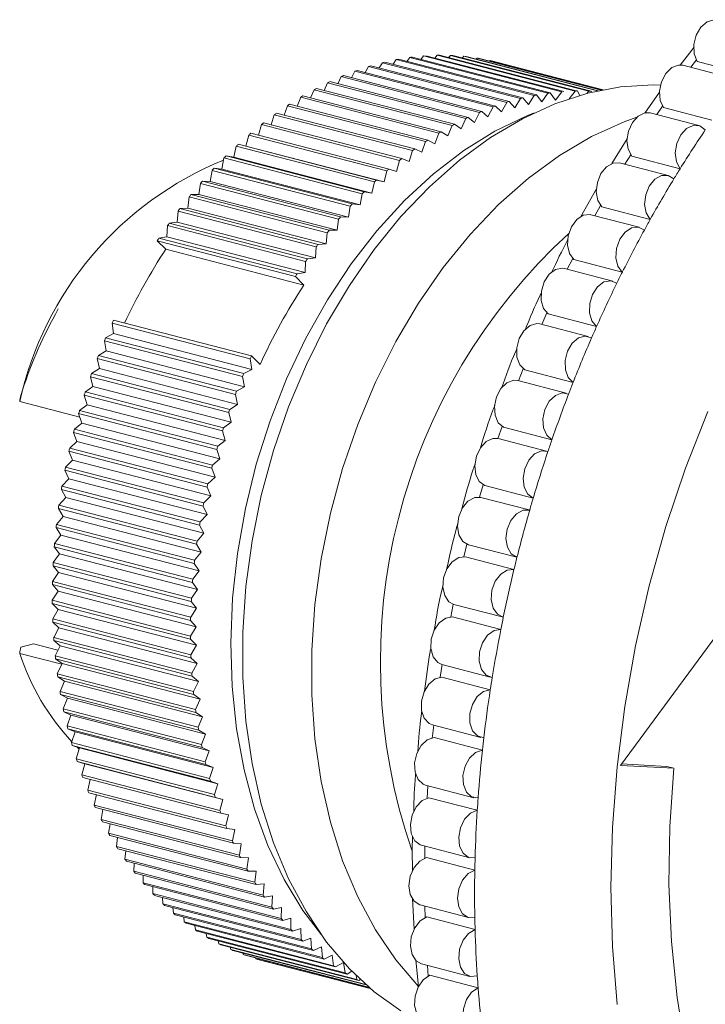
# Model space of a CAD drawing. Header units: millimetres. Extents: x 2381 to 2591, y 1129 to 1426.
# Tile 4 of 8: x 2514 to 2535, y 1257 to 1287. Entities that reach past the tile are written whole.
import ezdxf

# ---------------------------------------------------------------- set-up
doc = ezdxf.new("R2010")
doc.units = ezdxf.units.MM
doc.layers.add('main', color=5, linetype='Continuous', lineweight=50)

msp = doc.modelspace()

# ---------------------------------------------------------------- linework, layer by layer
at = {"layer": 'main', "lineweight": 20}
for p, q in [((2534.509, 1286.021), (2534.08, 1285.469)), ((2525.362, 1285.642), (2525.269, 1285.499)), ((2529.604, 1284.544), (2525.362, 1285.642)), ((2529.676, 1284.558), (2525.433, 1285.656)), ((2525.783, 1285.712), (2525.696, 1285.588)), ((2530.025, 1284.614), (2525.783, 1285.712)), ((2530.096, 1284.623), (2525.854, 1285.721)), ((2526.202, 1285.757), (2526.124, 1285.651)), ((2530.445, 1284.659), (2526.202, 1285.757)), ((2530.516, 1284.664), (2526.273, 1285.762)), ((2526.619, 1285.777), (2526.55, 1285.69)), ((2530.862, 1284.679), (2526.619, 1285.777)), ((2530.932, 1284.68), (2526.69, 1285.778)), ((2527.033, 1285.773), (2526.975, 1285.705)), ((2531.276, 1284.675), (2527.033, 1285.773)), ((2531.346, 1284.672), (2527.103, 1285.77)), ((2527.444, 1285.745), (2527.397, 1285.694)), ((2531.546, 1284.683), (2527.444, 1285.745)), ((2531.568, 1284.688), (2527.513, 1285.737)), ((2527.849, 1285.691), (2527.817, 1285.659)), ((2531.656, 1284.706), (2527.849, 1285.691)), ((2531.669, 1284.709), (2527.918, 1285.68)), ((2528.25, 1285.614), (2528.234, 1285.598)), ((2531.713, 1284.718), (2528.25, 1285.614)), ((2531.717, 1284.719), (2528.317, 1285.598)), ((2534.406, 1285.407), (2534.58, 1285.635)), ((2534.607, 1285.589), (2536.092, 1285.204)), ((2524.096, 1285.288), (2523.992, 1285.089)), ((2528.339, 1284.19), (2524.096, 1285.288)), ((2528.41, 1284.216), (2524.168, 1285.314)), ((2524.518, 1285.43), (2524.416, 1285.25)), ((2528.76, 1284.332), (2524.518, 1285.43)), ((2528.832, 1284.354), (2524.589, 1285.452)), ((2524.94, 1285.548), (2524.842, 1285.387)), ((2529.182, 1284.45), (2524.94, 1285.548)), ((2529.254, 1284.468), (2525.011, 1285.566)), ((2535.652, 1285.085), (2534.167, 1285.469)), ((2523.676, 1285.123), (2523.571, 1284.905)), ((2527.919, 1284.025), (2523.676, 1285.123)), ((2527.99, 1284.054), (2523.747, 1285.152)), ((2522.843, 1284.721), (2522.738, 1284.467)), ((2527.086, 1283.623), (2522.843, 1284.721)), ((2527.156, 1283.661), (2522.914, 1284.759)), ((2523.258, 1284.934), (2523.152, 1284.697)), ((2527.501, 1283.835), (2523.258, 1284.934)), ((2527.572, 1283.869), (2523.329, 1284.967)), ((2530.672, 1284.441), (2530.862, 1284.679)), ((2530.932, 1284.68), (2531.007, 1284.546)), ((2522.432, 1284.486), (2522.328, 1284.213)), ((2526.675, 1283.388), (2522.432, 1284.486)), ((2526.744, 1283.43), (2522.501, 1284.528)), ((2529.009, 1284.163), (2529.182, 1284.45)), ((2529.254, 1284.468), (2529.424, 1284.265)), ((2529.424, 1284.265), (2529.604, 1284.544)), ((2529.676, 1284.558), (2529.838, 1284.344)), ((2529.838, 1284.344), (2530.025, 1284.614)), ((2530.096, 1284.623), (2530.251, 1284.398)), ((2530.251, 1284.398), (2530.445, 1284.659)), ((2531.214, 1284.603), (2531.276, 1284.675)), ((2531.346, 1284.672), (2531.362, 1284.64)), ((2533.45, 1284.641), (2533.003, 1284)), ((2522.025, 1284.229), (2521.924, 1283.938)), ((2522.025, 1284.229), (2526.268, 1283.131)), ((2526.336, 1283.176), (2522.094, 1284.274)), ((2528.181, 1283.888), (2528.339, 1284.19)), ((2528.41, 1284.216), (2528.595, 1284.038)), ((2528.595, 1284.038), (2528.76, 1284.332)), ((2528.832, 1284.354), (2529.009, 1284.163)), ((2533.366, 1283.955), (2533.544, 1284.215)), ((2533.574, 1284.17), (2535.059, 1283.786)), ((2521.623, 1283.95), (2521.526, 1283.642)), ((2521.623, 1283.95), (2525.865, 1282.852)), ((2525.933, 1282.901), (2521.691, 1283.999)), ((2527.36, 1283.521), (2527.501, 1283.835)), ((2527.572, 1283.869), (2527.769, 1283.716)), ((2527.769, 1283.716), (2527.919, 1284.025)), ((2527.99, 1284.054), (2528.181, 1283.888)), ((2534.652, 1283.623), (2533.167, 1284.007)), ((2521.226, 1283.649), (2521.134, 1283.324)), ((2525.469, 1282.551), (2521.226, 1283.649)), ((2525.536, 1282.604), (2521.293, 1283.702)), ((2526.954, 1283.303), (2527.086, 1283.623)), ((2527.156, 1283.661), (2527.36, 1283.521)), ((2520.836, 1283.328), (2520.75, 1282.988)), ((2525.079, 1282.23), (2520.836, 1283.328)), ((2525.145, 1282.286), (2520.902, 1283.384)), ((2526.336, 1283.176), (2526.551, 1283.063)), ((2526.551, 1283.063), (2526.675, 1283.388)), ((2526.744, 1283.43), (2526.954, 1283.303)), ((2532.458, 1283.207), (2531.986, 1282.45)), ((2520.453, 1282.987), (2520.377, 1282.645)), ((2524.696, 1281.888), (2520.453, 1282.987)), ((2524.76, 1281.948), (2520.518, 1283.046)), ((2520.75, 1282.988), (2520.518, 1283.046)), ((2524.993, 1281.89), (2520.75, 1282.988)), ((2525.933, 1282.901), (2526.153, 1282.801)), ((2526.153, 1282.801), (2526.268, 1283.131)), ((2520.078, 1282.625), (2520.012, 1282.282)), ((2524.321, 1281.527), (2520.078, 1282.625)), ((2524.384, 1281.59), (2520.141, 1282.688)), ((2520.377, 1282.645), (2520.141, 1282.688)), ((2524.62, 1281.547), (2520.377, 1282.645)), ((2525.536, 1282.604), (2525.76, 1282.518)), ((2525.76, 1282.518), (2525.865, 1282.852)), ((2532.385, 1282.434), (2532.564, 1282.723)), ((2532.597, 1282.679), (2534.082, 1282.295)), ((2524.016, 1281.213), (2519.773, 1282.311)), ((2520.012, 1282.282), (2519.773, 1282.311)), ((2524.255, 1281.184), (2520.012, 1282.282)), ((2525.145, 1282.286), (2525.373, 1282.214)), ((2525.373, 1282.214), (2525.469, 1282.551)), ((2533.71, 1282.091), (2532.225, 1282.476)), ((2519.712, 1282.245), (2519.655, 1281.901)), ((2523.954, 1281.147), (2519.712, 1282.245)), ((2524.993, 1281.89), (2525.079, 1282.23)), ((2519.354, 1281.846), (2519.308, 1281.502)), ((2523.597, 1280.748), (2519.354, 1281.846)), ((2523.657, 1280.817), (2519.414, 1281.915)), ((2519.655, 1281.901), (2519.414, 1281.915)), ((2523.898, 1280.803), (2519.655, 1281.901)), ((2524.62, 1281.547), (2524.696, 1281.888)), ((2524.76, 1281.948), (2524.993, 1281.89)), ((2531.521, 1281.701), (2531.023, 1280.809)), ((2519.006, 1281.43), (2518.97, 1281.086)), ((2523.249, 1280.332), (2519.006, 1281.43)), ((2523.307, 1280.404), (2519.064, 1281.502)), ((2519.308, 1281.502), (2519.064, 1281.502)), ((2523.551, 1280.404), (2519.308, 1281.502)), ((2524.255, 1281.184), (2524.321, 1281.527)), ((2524.384, 1281.59), (2524.62, 1281.547)), ((2518.97, 1281.086), (2518.725, 1281.071)), ((2522.968, 1279.973), (2518.725, 1281.071)), ((2523.213, 1279.987), (2518.97, 1281.086)), ((2523.898, 1280.803), (2523.954, 1281.147)), ((2524.016, 1281.213), (2524.255, 1281.184)), ((2531.468, 1280.85), (2531.642, 1281.164)), ((2531.679, 1281.123), (2533.164, 1280.738)), ((2518.669, 1280.996), (2518.643, 1280.653)), ((2522.911, 1279.898), (2518.669, 1280.996)), ((2523.551, 1280.404), (2523.597, 1280.748)), ((2523.657, 1280.817), (2523.898, 1280.803)), ((2532.828, 1280.498), (2531.343, 1280.882)), ((2518.342, 1280.547), (2518.327, 1280.205)), ((2522.584, 1279.449), (2518.342, 1280.547)), ((2518.643, 1280.653), (2518.396, 1280.624)), ((2522.639, 1279.526), (2518.396, 1280.624)), ((2522.886, 1279.555), (2518.643, 1280.653)), ((2518.327, 1280.205), (2518.079, 1280.162)), ((2522.322, 1279.064), (2518.079, 1280.162)), ((2522.569, 1279.107), (2518.327, 1280.205)), ((2523.213, 1279.987), (2523.249, 1280.332)), ((2523.307, 1280.404), (2523.551, 1280.404)), ((2522.269, 1278.984), (2518.027, 1280.082)), ((2518.288, 1279.822), (2518.027, 1280.082)), ((2522.886, 1279.555), (2522.911, 1279.898)), ((2522.968, 1279.973), (2523.213, 1279.987)), ((2518.288, 1279.822), (2522.531, 1278.724)), ((2522.639, 1279.526), (2522.886, 1279.555)), ((2530.617, 1279.209), (2530.783, 1279.544)), ((2522.569, 1279.107), (2522.584, 1279.449)), ((2530.823, 1279.506), (2532.307, 1279.122)), ((2522.531, 1278.724), (2522.269, 1278.984)), ((2522.322, 1279.064), (2522.569, 1279.107)), ((2532.012, 1278.848), (2530.527, 1279.232)), ((2514.991, 1277.99), (2514.902, 1277.83)), ((2529.834, 1277.518), (2529.99, 1277.87)), ((2530.032, 1277.836), (2531.517, 1277.451)), ((2520.884, 1276.458), (2516.641, 1277.556)), ((2516.641, 1277.556), (2516.688, 1277.235)), ((2520.925, 1276.548), (2516.682, 1277.646)), ((2531.262, 1277.148), (2529.778, 1277.533)), ((2516.688, 1277.235), (2516.444, 1277.109)), ((2520.93, 1276.137), (2516.688, 1277.235)), ((2520.648, 1275.918), (2516.406, 1277.017)), ((2516.406, 1277.017), (2516.462, 1276.702)), ((2520.687, 1276.011), (2516.444, 1277.109)), ((2516.462, 1276.702), (2516.221, 1276.562)), ((2520.464, 1275.464), (2516.221, 1276.562)), ((2520.705, 1275.604), (2516.462, 1276.702)), ((2520.925, 1276.548), (2521.188, 1276.287)), ((2520.428, 1275.37), (2516.185, 1276.468)), ((2516.185, 1276.468), (2516.252, 1276.159)), ((2520.93, 1276.137), (2520.884, 1276.458)), ((2516.252, 1276.159), (2516.013, 1276.006)), ((2520.256, 1274.908), (2516.013, 1276.006)), ((2520.494, 1275.061), (2516.252, 1276.159)), ((2520.705, 1275.604), (2520.648, 1275.918)), ((2520.687, 1276.011), (2520.93, 1276.137)), ((2529.124, 1275.784), (2529.266, 1276.149)), ((2529.311, 1276.118), (2530.796, 1275.734)), ((2520.222, 1274.813), (2515.979, 1275.911)), ((2515.979, 1275.911), (2516.056, 1275.609)), ((2530.584, 1275.406), (2529.099, 1275.79)), ((2520.032, 1274.249), (2515.79, 1275.347)), ((2515.79, 1275.347), (2515.876, 1275.052)), ((2516.056, 1275.609), (2515.821, 1275.443)), ((2520.063, 1274.345), (2515.821, 1275.443)), ((2520.299, 1274.511), (2516.056, 1275.609)), ((2520.494, 1275.061), (2520.428, 1275.37)), ((2520.464, 1275.464), (2520.705, 1275.604)), ((2513.806, 1275.145), (2515.653, 1274.667)), ((2515.876, 1275.052), (2515.644, 1274.874)), ((2520.119, 1273.954), (2515.876, 1275.052)), ((2520.256, 1274.908), (2520.494, 1275.061)), ((2519.858, 1273.679), (2515.616, 1274.777)), ((2515.616, 1274.777), (2515.712, 1274.49)), ((2519.887, 1273.776), (2515.644, 1274.874)), ((2520.299, 1274.511), (2520.222, 1274.813)), ((2515.712, 1274.49), (2515.484, 1274.299)), ((2519.955, 1273.392), (2515.712, 1274.49)), ((2520.063, 1274.345), (2520.299, 1274.511)), ((2519.701, 1273.103), (2515.458, 1274.201)), ((2515.458, 1274.201), (2515.564, 1273.922)), ((2519.726, 1273.201), (2515.484, 1274.299)), ((2520.119, 1273.954), (2520.032, 1274.249)), ((2528.487, 1274.014), (2528.614, 1274.387)), ((2528.662, 1274.36), (2530.147, 1273.976)), ((2515.564, 1273.922), (2515.34, 1273.72)), ((2519.807, 1272.824), (2515.564, 1273.922)), ((2519.887, 1273.776), (2520.119, 1273.954)), ((2529.979, 1273.627), (2528.494, 1274.012)), ((2519.56, 1272.523), (2515.317, 1273.621)), ((2515.317, 1273.621), (2515.432, 1273.351)), ((2519.583, 1272.622), (2515.34, 1273.72)), ((2519.955, 1273.392), (2519.858, 1273.679)), ((2515.432, 1273.351), (2515.213, 1273.137)), ((2519.675, 1272.253), (2515.432, 1273.351)), ((2519.726, 1273.201), (2519.955, 1273.392)), ((2519.436, 1271.94), (2515.193, 1273.038)), ((2515.193, 1273.038), (2515.317, 1272.777)), ((2519.455, 1272.039), (2515.213, 1273.137)), ((2519.807, 1272.824), (2519.701, 1273.103)), ((2515.317, 1272.777), (2515.103, 1272.552)), ((2519.56, 1271.679), (2515.317, 1272.777)), ((2519.583, 1272.622), (2519.807, 1272.824)), ((2527.926, 1272.212), (2528.037, 1272.592)), ((2519.328, 1271.355), (2515.086, 1272.453)), ((2515.086, 1272.453), (2515.219, 1272.202)), ((2519.345, 1271.454), (2515.103, 1272.552)), ((2519.675, 1272.253), (2519.56, 1272.523)), ((2528.086, 1272.569), (2529.571, 1272.185)), ((2515.219, 1272.202), (2515.01, 1271.966)), ((2519.461, 1271.104), (2515.219, 1272.202)), ((2519.455, 1272.039), (2519.675, 1272.253)), ((2529.45, 1271.82), (2527.965, 1272.204)), ((2519.238, 1270.768), (2514.996, 1271.866)), ((2514.996, 1271.866), (2515.137, 1271.625)), ((2519.252, 1270.868), (2515.01, 1271.966)), ((2519.56, 1271.679), (2519.436, 1271.94)), ((2515.137, 1271.625), (2514.934, 1271.379)), ((2519.177, 1270.281), (2514.934, 1271.379)), ((2519.38, 1270.527), (2515.137, 1271.625)), ((2519.345, 1271.454), (2519.56, 1271.679)), ((2519.165, 1270.181), (2514.923, 1271.28)), ((2514.923, 1271.28), (2515.073, 1271.049)), ((2519.252, 1270.868), (2519.461, 1271.104)), ((2519.461, 1271.104), (2519.328, 1271.355)), ((2515.073, 1271.049), (2514.876, 1270.793)), ((2519.118, 1269.695), (2514.876, 1270.793)), ((2519.316, 1269.951), (2515.073, 1271.049)), ((2515.026, 1270.474), (2514.835, 1270.209)), ((2519.11, 1269.596), (2514.868, 1270.694)), ((2514.868, 1270.694), (2515.026, 1270.474)), ((2519.268, 1269.376), (2515.026, 1270.474)), ((2519.177, 1270.281), (2519.38, 1270.527)), ((2519.38, 1270.527), (2519.238, 1270.768)), ((2527.442, 1270.385), (2527.537, 1270.77)), ((2527.588, 1270.752), (2529.073, 1270.368)), ((2519.078, 1269.11), (2514.835, 1270.209)), ((2519.316, 1269.951), (2519.165, 1270.181)), ((2527.496, 1270.379), (2528.981, 1269.994)), ((2514.996, 1269.901), (2514.812, 1269.627)), ((2519.072, 1269.012), (2514.83, 1270.11)), ((2514.83, 1270.11), (2514.996, 1269.901)), ((2519.239, 1268.803), (2514.996, 1269.901)), ((2519.118, 1269.695), (2519.316, 1269.951)), ((2519.055, 1268.529), (2514.812, 1269.627)), ((2519.268, 1269.376), (2519.11, 1269.596)), ((2514.983, 1269.332), (2514.807, 1269.049)), ((2519.052, 1268.431), (2514.81, 1269.529)), ((2514.81, 1269.529), (2514.983, 1269.332)), ((2519.226, 1268.234), (2514.983, 1269.332)), ((2519.078, 1269.11), (2519.268, 1269.376)), ((2519.049, 1267.951), (2514.807, 1269.049)), ((2519.239, 1268.803), (2519.072, 1269.012)), ((2519.05, 1267.853), (2514.807, 1268.952)), ((2514.807, 1268.952), (2514.988, 1268.767)), ((2514.988, 1268.767), (2514.819, 1268.476)), ((2519.231, 1267.669), (2514.988, 1268.767)), ((2519.055, 1268.529), (2519.239, 1268.803)), ((2527.138, 1268.922), (2528.623, 1268.538)), ((2535.754, 1268.735), (2532.249, 1263.983)), ((2519.061, 1267.378), (2514.819, 1268.476)), ((2519.065, 1267.281), (2514.823, 1268.379)), ((2514.823, 1268.379), (2515.01, 1268.207)), ((2519.226, 1268.234), (2519.052, 1268.431)), ((2527.092, 1268.539), (2528.577, 1268.155)), ((2515.01, 1268.207), (2514.849, 1267.909)), ((2519.253, 1267.109), (2515.01, 1268.207)), ((2519.049, 1267.951), (2519.226, 1268.234)), ((2519.091, 1266.811), (2514.849, 1267.909)), ((2519.098, 1266.715), (2514.856, 1267.813)), ((2514.856, 1267.813), (2515.05, 1267.653)), ((2519.231, 1267.669), (2519.05, 1267.853)), ((2513.84, 1267.61), (2514.232, 1267.711)), ((2514.981, 1267.517), (2514.232, 1267.711)), ((2515.05, 1267.653), (2514.896, 1267.348)), ((2519.293, 1266.555), (2515.05, 1267.653)), ((2519.061, 1267.378), (2519.231, 1267.669)), ((2515.096, 1267.084), (2513.806, 1267.418)), ((2519.139, 1266.25), (2514.896, 1267.348)), ((2519.149, 1266.156), (2514.906, 1267.254)), ((2514.906, 1267.254), (2515.107, 1267.107)), ((2519.253, 1267.109), (2519.065, 1267.281)), ((2515.107, 1267.107), (2514.961, 1266.795)), ((2519.349, 1266.009), (2515.107, 1267.107)), ((2519.091, 1266.811), (2519.253, 1267.109)), ((2526.766, 1267.078), (2528.251, 1266.694)), ((2519.204, 1265.697), (2514.961, 1266.795)), ((2519.217, 1265.604), (2514.974, 1266.702)), ((2514.974, 1266.702), (2515.181, 1266.569)), ((2515.181, 1266.569), (2515.044, 1266.251)), ((2519.423, 1265.471), (2515.181, 1266.569)), ((2519.293, 1266.555), (2519.098, 1266.715)), ((2519.139, 1266.25), (2519.293, 1266.555)), ((2526.769, 1266.689), (2528.254, 1266.305)), ((2519.286, 1265.153), (2515.044, 1266.251)), ((2519.302, 1265.062), (2515.06, 1266.16)), ((2515.06, 1266.16), (2515.272, 1266.04)), ((2515.272, 1266.04), (2515.144, 1265.717)), ((2519.514, 1264.942), (2515.272, 1266.04)), ((2519.349, 1266.009), (2519.149, 1266.156)), ((2519.204, 1265.697), (2519.349, 1266.009)), ((2519.386, 1264.619), (2515.144, 1265.717)), ((2519.405, 1264.529), (2515.162, 1265.627)), ((2515.162, 1265.627), (2515.379, 1265.521)), ((2515.379, 1265.521), (2515.26, 1265.193)), ((2519.622, 1264.423), (2515.379, 1265.521)), ((2519.423, 1265.471), (2519.217, 1265.604)), ((2519.286, 1265.153), (2519.423, 1265.471)), ((2519.503, 1264.095), (2515.26, 1265.193)), ((2519.524, 1264.007), (2515.282, 1265.105)), ((2515.282, 1265.105), (2515.504, 1265.013)), ((2519.514, 1264.942), (2519.302, 1265.062)), ((2526.475, 1265.226), (2527.96, 1264.842)), ((2515.504, 1265.013), (2515.394, 1264.681)), ((2519.747, 1263.915), (2515.504, 1265.013)), ((2519.386, 1264.619), (2519.514, 1264.942)), ((2526.528, 1264.837), (2528.013, 1264.452)), ((2519.637, 1263.583), (2515.394, 1264.681)), ((2519.661, 1263.497), (2515.418, 1264.595)), ((2515.418, 1264.595), (2515.645, 1264.517)), ((2515.645, 1264.517), (2515.544, 1264.181)), ((2515.568, 1264.543), (2515.634, 1264.481)), ((2519.888, 1263.418), (2515.645, 1264.517)), ((2519.622, 1264.423), (2519.405, 1264.529)), ((2519.787, 1263.083), (2515.544, 1264.181)), ((2519.503, 1264.095), (2519.622, 1264.423)), ((2519.814, 1263), (2515.572, 1264.098)), ((2515.572, 1264.098), (2515.802, 1264.033)), ((2515.802, 1264.033), (2515.711, 1263.695)), ((2520.045, 1262.935), (2515.802, 1264.033)), ((2519.747, 1263.915), (2519.524, 1264.007)), ((2519.637, 1263.583), (2519.747, 1263.915)), ((2532.249, 1263.983), (2533.884, 1263.897)), ((2532.28, 1264.025), (2533.672, 1263.952)), ((2533.672, 1263.952), (2533.884, 1263.897)), ((2519.954, 1262.597), (2515.711, 1263.695)), ((2519.984, 1262.515), (2515.741, 1263.613)), ((2515.973, 1263.553), (2515.894, 1263.222)), ((2520.137, 1262.124), (2515.894, 1263.222)), ((2519.888, 1263.418), (2519.661, 1263.497)), ((2519.787, 1263.083), (2519.888, 1263.418)), ((2526.267, 1263.374), (2527.752, 1262.99)), ((2526.315, 1262.976), (2526.341, 1263.355)), ((2520.169, 1262.046), (2515.926, 1263.144)), ((2516.159, 1263.084), (2516.093, 1262.765)), ((2520.045, 1262.935), (2519.814, 1263)), ((2519.954, 1262.597), (2520.045, 1262.935)), ((2526.369, 1262.988), (2527.854, 1262.604)), ((2520.335, 1261.667), (2516.093, 1262.765)), ((2520.37, 1261.591), (2516.128, 1262.689)), ((2516.361, 1262.629), (2516.307, 1262.323)), ((2520.549, 1261.225), (2516.307, 1262.323)), ((2520.218, 1262.465), (2519.984, 1262.515)), ((2520.137, 1262.124), (2520.218, 1262.465)), ((2520.587, 1261.152), (2516.344, 1262.25)), ((2516.579, 1262.189), (2516.536, 1261.898)), ((2520.406, 1262.01), (2520.169, 1262.046)), ((2520.778, 1260.8), (2516.536, 1261.898)), ((2520.818, 1260.73), (2516.576, 1261.828)), ((2516.812, 1261.767), (2516.779, 1261.491)), ((2520.335, 1261.667), (2520.406, 1262.01)), ((2521.022, 1260.393), (2516.779, 1261.491)), ((2521.065, 1260.325), (2516.822, 1261.424)), ((2520.61, 1261.569), (2520.37, 1261.591)), ((2520.549, 1261.225), (2520.61, 1261.569)), ((2526.141, 1261.529), (2527.626, 1261.145)), ((2526.241, 1261.135), (2526.249, 1261.501)), ((2517.06, 1261.362), (2517.037, 1261.101)), ((2520.829, 1261.145), (2520.587, 1261.152)), ((2520.778, 1260.8), (2520.829, 1261.145)), ((2526.294, 1261.151), (2527.779, 1260.767)), ((2521.28, 1260.003), (2517.037, 1261.101)), ((2521.325, 1259.939), (2517.082, 1261.037)), ((2517.323, 1260.975), (2517.309, 1260.73)), ((2521.551, 1259.632), (2517.309, 1260.73)), ((2521.599, 1259.571), (2517.356, 1260.669)), ((2517.6, 1260.606), (2517.594, 1260.379)), ((2521.063, 1260.737), (2520.818, 1260.73)), ((2521.022, 1260.393), (2521.063, 1260.737)), ((2521.836, 1259.281), (2517.594, 1260.379)), ((2521.886, 1259.223), (2517.643, 1260.321)), ((2517.891, 1260.257), (2517.892, 1260.047)), ((2521.311, 1260.347), (2521.065, 1260.325)), ((2521.28, 1260.003), (2521.311, 1260.347)), ((2522.134, 1258.949), (2517.892, 1260.047)), ((2522.186, 1258.895), (2517.943, 1259.993)), ((2518.195, 1259.928), (2518.202, 1259.736)), ((2521.572, 1259.975), (2521.325, 1259.939)), ((2521.551, 1259.632), (2521.572, 1259.975)), ((2525.868, 1259.897), (2525.914, 1258.948)), ((2522.444, 1258.638), (2518.202, 1259.736)), ((2522.498, 1258.588), (2518.255, 1259.686)), ((2518.512, 1259.619), (2518.523, 1259.446)), ((2521.846, 1259.622), (2521.599, 1259.571)), ((2521.836, 1259.281), (2521.846, 1259.622)), ((2526.099, 1259.699), (2527.584, 1259.315)), ((2526.251, 1259.313), (2526.243, 1259.662)), ((2522.766, 1258.348), (2518.523, 1259.446)), ((2522.822, 1258.301), (2518.579, 1259.399)), ((2518.841, 1259.331), (2518.856, 1259.178)), ((2526.302, 1259.333), (2527.787, 1258.949)), ((2523.099, 1258.08), (2518.856, 1259.178)), ((2523.156, 1258.037), (2518.914, 1259.135)), ((2519.182, 1259.065), (2519.2, 1258.932)), ((2522.134, 1259.288), (2521.886, 1259.223)), ((2522.134, 1258.949), (2522.134, 1259.288)), ((2523.442, 1257.834), (2519.2, 1258.932)), ((2523.501, 1257.794), (2519.259, 1258.893)), ((2519.535, 1258.821), (2519.553, 1258.708)), ((2523.796, 1257.61), (2519.553, 1258.708)), ((2522.433, 1258.974), (2522.186, 1258.895)), ((2522.444, 1258.638), (2522.433, 1258.974)), ((2523.856, 1257.575), (2519.614, 1258.673)), ((2519.898, 1258.599), (2519.916, 1258.508)), ((2524.158, 1257.41), (2519.916, 1258.508)), ((2524.221, 1257.378), (2519.978, 1258.476)), ((2520.271, 1258.4), (2520.287, 1258.33)), ((2522.745, 1258.68), (2522.498, 1258.588)), ((2522.766, 1258.348), (2522.745, 1258.68)), ((2523.067, 1258.408), (2522.822, 1258.301)), ((2523.099, 1258.08), (2523.067, 1258.408)), ((2524.429, 1257.258), (2520.287, 1258.33)), ((2524.447, 1257.242), (2520.351, 1258.302)), ((2520.654, 1258.224), (2520.667, 1258.176)), ((2524.519, 1257.179), (2520.667, 1258.176)), ((2524.531, 1257.169), (2520.732, 1258.153)), ((2523.401, 1258.157), (2523.156, 1258.037)), ((2523.442, 1257.834), (2523.401, 1258.157)), ((2521.046, 1258.071), (2521.054, 1258.046)), ((2524.569, 1257.136), (2521.054, 1258.046)), ((2524.574, 1257.133), (2521.12, 1258.027)), ((2521.447, 1257.942), (2521.447, 1257.94)), ((2524.576, 1257.131), (2521.447, 1257.94)), ((2523.744, 1257.928), (2523.501, 1257.794)), ((2523.796, 1257.61), (2523.744, 1257.928)), ((2525.963, 1258.012), (2526.045, 1257.185)), ((2526.141, 1257.89), (2527.626, 1257.506)), ((2526.346, 1257.517), (2526.322, 1257.843)), ((2524.002, 1257.664), (2523.856, 1257.575)), ((2524.158, 1257.41), (2524.134, 1257.533)), ((2526.395, 1257.541), (2527.88, 1257.156)), ((2524.265, 1257.408), (2524.221, 1257.378))]:
    msp.add_line(p, q, dxfattribs=at)
at = {"layer": 'main', "lineweight": 20, "flags": 128}
for points in [[(2535.22, 1286.858), (2535.118, 1286.869), (2534.91, 1286.805), (2534.72, 1286.637), (2534.579, 1286.391), (2534.507, 1286.105), (2534.517, 1285.823), (2534.607, 1285.589)], [(2534.167, 1285.469), (2534.032, 1285.478), (2533.824, 1285.397), (2533.641, 1285.214), (2533.509, 1284.959), (2533.45, 1284.67), (2533.473, 1284.393), (2533.574, 1284.17)], [(2533.481, 1284.864), (2533.254, 1284.869), (2532.255, 1284.806), (2531.246, 1284.611), (2530.238, 1284.285), (2529.239, 1283.83), (2528.258, 1283.251), (2527.304, 1282.553), (2526.386, 1281.743), (2525.512, 1280.827), (2524.69, 1279.814), (2523.927, 1278.714), (2523.23, 1277.536), (2522.607, 1276.29), (2522.061, 1274.989), (2521.598, 1273.644), (2521.223, 1272.267), (2520.939, 1270.87), (2520.748, 1269.467), (2520.652, 1268.07), (2520.652, 1266.691), (2520.748, 1265.343), (2520.939, 1264.039), (2521.223, 1262.789), (2521.598, 1261.606), (2522.061, 1260.5), (2522.607, 1259.482), (2523.23, 1258.559), (2523.927, 1257.742), (2524.69, 1257.036), (2525.512, 1256.449)], [(2529.598, 1284.008), (2529.372, 1283.918), (2528.395, 1283.446), (2527.437, 1282.852), (2526.508, 1282.14), (2525.617, 1281.318), (2524.772, 1280.393), (2523.981, 1279.374), (2523.251, 1278.27), (2522.589, 1277.092), (2522.001, 1275.85), (2521.493, 1274.557), (2521.07, 1273.224), (2520.734, 1271.863), (2520.491, 1270.489), (2520.341, 1269.112), (2520.286, 1267.747), (2520.328, 1266.405), (2520.464, 1265.1), (2520.695, 1263.843), (2521.017, 1262.647), (2521.429, 1261.523), (2521.925, 1260.48), (2522.502, 1259.529), (2523.068, 1258.78)], [(2532.755, 1283.879), (2532.36, 1283.736), (2531.36, 1283.281), (2530.38, 1282.702), (2529.426, 1282.004), (2528.508, 1281.194), (2527.633, 1280.278), (2526.811, 1279.265), (2526.048, 1278.165), (2525.352, 1276.987), (2524.728, 1275.741), (2524.182, 1274.44), (2523.72, 1273.095), (2523.344, 1271.718), (2523.06, 1270.321), (2522.869, 1268.918), (2522.773, 1267.521), (2522.773, 1266.142), (2522.869, 1264.794), (2523.06, 1263.49), (2523.344, 1262.24), (2523.72, 1261.057), (2524.182, 1259.951), (2524.728, 1258.933), (2525.352, 1258.01), (2526.047, 1257.194)], [(2533.167, 1284.007), (2532.999, 1284.01), (2532.793, 1283.911), (2532.616, 1283.715), (2532.495, 1283.452), (2532.449, 1283.162), (2532.485, 1282.89), (2532.597, 1282.679)], [(2534.855, 1283.487), (2534.687, 1283.612), (2534.484, 1283.626), (2534.278, 1283.527), (2534.101, 1283.331), (2533.98, 1283.067), (2533.934, 1282.778), (2533.97, 1282.506), (2534.082, 1282.295)], [(2532.225, 1282.476), (2532.023, 1282.47), (2531.82, 1282.355), (2531.65, 1282.146), (2531.54, 1281.875), (2531.507, 1281.585), (2531.555, 1281.321), (2531.679, 1281.123)], [(2533.89, 1281.982), (2533.714, 1282.09), (2533.508, 1282.086), (2533.305, 1281.97), (2533.135, 1281.761), (2533.025, 1281.491), (2532.992, 1281.201), (2533.04, 1280.937), (2533.164, 1280.738)], [(2531.343, 1280.882), (2531.316, 1280.888), (2531.109, 1280.866), (2530.909, 1280.734), (2530.747, 1280.512), (2530.648, 1280.236), (2530.628, 1279.947), (2530.689, 1279.69), (2530.823, 1279.506)], [(2532.984, 1280.413), (2532.801, 1280.504), (2532.594, 1280.481), (2532.394, 1280.349), (2532.232, 1280.128), (2532.133, 1279.851), (2532.113, 1279.563), (2532.174, 1279.306), (2532.307, 1279.122)], [(2530.527, 1279.232), (2530.467, 1279.242), (2530.259, 1279.202), (2530.063, 1279.054), (2529.91, 1278.821), (2529.823, 1278.54), (2529.815, 1278.253), (2529.889, 1278.006), (2530.032, 1277.836)], [(2532.141, 1278.785), (2531.952, 1278.858), (2531.744, 1278.818), (2531.548, 1278.669), (2531.395, 1278.437), (2531.308, 1278.155), (2531.3, 1277.869), (2531.374, 1277.621), (2531.517, 1277.451)], [(2529.778, 1277.533), (2529.686, 1277.544), (2529.477, 1277.486), (2529.286, 1277.322), (2529.142, 1277.079), (2529.067, 1276.794), (2529.073, 1276.511), (2529.159, 1276.273), (2529.311, 1276.118)], [(2531.364, 1277.104), (2531.171, 1277.16), (2530.962, 1277.101), (2530.771, 1276.938), (2530.627, 1276.695), (2530.552, 1276.409), (2530.558, 1276.126), (2530.644, 1275.889), (2530.796, 1275.734)], [(2529.099, 1275.79), (2528.974, 1275.8), (2528.766, 1275.724), (2528.581, 1275.546), (2528.447, 1275.293), (2528.384, 1275.005), (2528.403, 1274.726), (2528.5, 1274.5), (2528.662, 1274.36)], [(2530.657, 1275.378), (2530.459, 1275.416), (2530.251, 1275.339), (2530.066, 1275.161), (2529.931, 1274.909), (2529.869, 1274.621), (2529.888, 1274.342), (2529.985, 1274.115), (2530.147, 1273.976)], [(2532.144, 1256.646), (2532.001, 1258.426), (2531.954, 1260.24), (2532.001, 1262.078), (2532.144, 1263.932), (2532.382, 1265.791), (2532.713, 1267.648), (2533.135, 1269.491), (2533.647, 1271.311), (2534.246, 1273.1), (2534.928, 1274.848)], [(2528.494, 1274.012), (2528.336, 1274.017), (2528.13, 1273.923), (2527.951, 1273.731), (2527.826, 1273.47), (2527.776, 1273.18), (2527.808, 1272.907), (2527.917, 1272.692), (2528.086, 1272.569)], [(2530.023, 1273.613), (2529.821, 1273.632), (2529.615, 1273.539), (2529.435, 1273.347), (2529.311, 1273.086), (2529.261, 1272.796), (2529.293, 1272.523), (2529.402, 1272.308), (2529.571, 1272.185)], [(2527.965, 1272.204), (2527.774, 1272.202), (2527.569, 1272.091), (2527.397, 1271.885), (2527.284, 1271.617), (2527.247, 1271.327), (2527.292, 1271.06), (2527.412, 1270.858), (2527.588, 1270.752)], [(2529.463, 1271.816), (2529.259, 1271.817), (2529.054, 1271.707), (2528.882, 1271.501), (2528.769, 1271.233), (2528.732, 1270.943), (2528.777, 1270.676), (2528.896, 1270.474), (2529.073, 1270.368)], [(2527.496, 1270.379), (2527.289, 1270.362), (2527.088, 1270.234), (2526.923, 1270.016), (2526.821, 1269.742), (2526.797, 1269.452), (2526.855, 1269.193), (2526.985, 1269.005), (2527.138, 1268.922)], [(2528.981, 1269.994), (2528.774, 1269.977), (2528.573, 1269.85), (2528.408, 1269.632), (2528.306, 1269.357), (2528.282, 1269.068), (2528.339, 1268.809), (2528.47, 1268.621), (2528.653, 1268.531)], [(2527.038, 1268.541), (2527.104, 1268.87), (2527.116, 1268.929)], [(2527.092, 1268.539), (2526.884, 1268.504), (2526.687, 1268.361), (2526.531, 1268.131), (2526.44, 1267.851), (2526.429, 1267.564), (2526.499, 1267.314), (2526.639, 1267.139), (2526.766, 1267.078)], [(2528.577, 1268.155), (2528.369, 1268.12), (2528.172, 1267.976), (2528.016, 1267.747), (2527.925, 1267.467), (2527.914, 1267.179), (2527.984, 1266.929), (2528.124, 1266.755), (2528.313, 1266.683)], [(2526.714, 1266.686), (2526.745, 1266.882), (2526.775, 1267.075)], [(2526.769, 1266.689), (2526.56, 1266.636), (2526.368, 1266.477), (2526.221, 1266.237), (2526.142, 1265.953), (2526.144, 1265.669), (2526.226, 1265.428), (2526.376, 1265.269), (2526.475, 1265.226)], [(2528.254, 1266.305), (2528.045, 1266.252), (2527.853, 1266.093), (2527.706, 1265.853), (2527.627, 1265.569), (2527.629, 1265.284), (2527.711, 1265.044), (2527.861, 1264.884), (2528.055, 1264.831)], [(2526.473, 1264.829), (2526.48, 1264.89), (2526.517, 1265.215)], [(2526.528, 1264.837), (2526.319, 1264.766), (2526.132, 1264.592), (2525.995, 1264.342), (2525.928, 1264.055), (2525.943, 1263.775), (2526.038, 1263.545), (2526.196, 1263.401), (2526.267, 1263.374)], [(2528.013, 1264.452), (2527.804, 1264.381), (2527.617, 1264.208), (2527.48, 1263.958), (2527.413, 1263.67), (2527.428, 1263.39), (2527.523, 1263.16), (2527.681, 1263.016), (2527.88, 1262.981)], [(2533.884, 1263.897), (2533.761, 1262.101), (2533.737, 1260.322), (2533.812, 1258.572), (2533.986, 1256.861), (2534.258, 1255.198), (2534.626, 1253.594), (2535.088, 1252.057), (2535.641, 1250.597), (2536.282, 1249.222), (2537.007, 1247.94), (2537.813, 1246.759), (2538.693, 1245.686), (2539.645, 1244.726), (2540.66, 1243.886), (2541.735, 1243.171), (2542.861, 1242.584), (2544.034, 1242.129), (2545.246, 1241.809), (2546.489, 1241.625), (2547.758, 1241.579)], [(2526.369, 1262.988), (2526.162, 1262.9), (2525.981, 1262.712), (2525.854, 1262.453), (2525.8, 1262.164), (2525.828, 1261.889), (2525.934, 1261.67), (2526.1, 1261.543), (2526.141, 1261.529)], [(2527.854, 1262.604), (2527.647, 1262.515), (2527.466, 1262.327), (2527.339, 1262.069), (2527.285, 1261.78), (2527.313, 1261.504), (2527.418, 1261.286), (2527.585, 1261.158), (2527.787, 1261.141)], [(2526.294, 1261.151), (2526.089, 1261.046), (2525.915, 1260.844), (2525.798, 1260.578), (2525.757, 1260.288), (2525.798, 1260.019), (2525.915, 1259.813), (2526.089, 1259.702), (2526.099, 1259.699)], [(2527.779, 1260.767), (2527.574, 1260.661), (2527.4, 1260.46), (2527.283, 1260.193), (2527.242, 1259.903), (2527.283, 1259.635), (2527.4, 1259.429), (2527.574, 1259.317), (2527.779, 1259.318)], [(2526.302, 1259.333), (2526.1, 1259.211), (2525.934, 1258.996), (2525.828, 1258.723), (2525.8, 1258.434), (2525.854, 1258.172), (2525.981, 1257.98), (2526.141, 1257.89)], [(2527.787, 1258.949), (2527.585, 1258.826), (2527.418, 1258.612), (2527.313, 1258.339), (2527.285, 1258.049), (2527.339, 1257.788), (2527.466, 1257.595), (2527.647, 1257.501), (2527.854, 1257.52)], [(2526.395, 1257.541), (2526.196, 1257.402), (2526.038, 1257.176), (2525.943, 1256.897), (2525.928, 1256.609), (2525.995, 1256.356), (2526.132, 1256.178), (2526.267, 1256.11)], [(2527.88, 1257.156), (2527.681, 1257.018), (2527.523, 1256.792), (2527.428, 1256.513), (2527.413, 1256.225), (2527.48, 1255.972), (2527.617, 1255.793), (2527.804, 1255.717), (2528.013, 1255.753)]]:
    msp.add_lwpolyline(points, dxfattribs=at)
at = {"layer": 'main', "lineweight": 20}
for centre, radius, start, end in [((2526.833, 1278.05), 7.734, 100.4305, 100.9692), ((2526.796, 1278.273), 7.507, 97.2121, 97.7605), ((2526.759, 1278.727), 7.052, 90.5619, 91.1342), ((2526.762, 1278.927), 6.851, 87.1463, 87.731), ((2526.772, 1279.044), 6.734, 83.6884, 84.2799), ((2526.779, 1279.087), 6.691, 80.2001, 80.7932), ((2526.786, 1279.122), 6.655, 76.6926, 77.2877), ((2527.102, 1277.071), 8.75, 109.5938, 110.0905), ((2527.004, 1277.366), 8.439, 106.6268, 107.1342), ((2526.91, 1277.699), 8.093, 103.5714, 104.0931), ((2527.282, 1276.608), 9.247, 112.4758, 112.9532), ((2527.673, 1275.796), 10.148, 117.9679, 118.4171), ((2527.453, 1276.228), 9.663, 115.2652, 115.7293), ((2531.001, 1277.629), 7.052, 90.5619, 91.1342), ((2527.9, 1275.392), 10.611, 120.583, 121.0196), ((2531.153, 1276.601), 8.093, 103.5714, 104.0931), ((2531.076, 1276.951), 7.734, 100.4305, 100.9692), ((2531.039, 1277.175), 7.507, 97.2121, 97.7605), ((2531.005, 1277.829), 6.851, 87.1463, 87.731), ((2528.176, 1274.949), 11.133, 123.115, 123.5381), ((2531.345, 1275.973), 8.75, 109.5938, 110.0905), ((2531.246, 1276.268), 8.439, 106.6268, 107.1342), ((2528.536, 1274.425), 11.769, 125.5672, 125.9739), ((2531.696, 1275.13), 9.663, 115.2652, 115.7293), ((2531.525, 1275.51), 9.247, 112.4758, 112.9532), ((2528.857, 1274), 12.302, 127.9397, 128.335), ((2531.915, 1274.698), 10.148, 117.9679, 118.4171), ((2565.771, 1262.586), 37.318, 145.9389, 148.1202), ((2529.267, 1273.499), 12.949, 130.2396, 130.6211), ((2532.419, 1273.851), 11.133, 123.115, 123.5381), ((2532.143, 1274.294), 10.611, 120.583, 121.0196), ((2529.603, 1273.12), 13.456, 132.4675, 132.8402), ((2532.779, 1273.327), 11.769, 125.5672, 125.9739), ((2530.046, 1272.656), 14.098, 134.6322, 134.9932), ((2533.099, 1272.902), 12.302, 127.9397, 128.335), ((2523.984, 1272.897), 10.424, 112.0849, 167.5441), ((2530.516, 1272.2), 14.753, 136.7348, 137.0847), ((2533.51, 1272.401), 12.949, 130.2396, 130.6211), ((2566.485, 1262.137), 38.161, 148.1144, 148.6657), ((2567.113, 1261.759), 38.894, 148.671, 150.7929), ((2530.944, 1271.814), 15.328, 138.7797, 139.121), ((2533.846, 1272.022), 13.456, 132.4675, 132.8402), ((2531.401, 1271.43), 15.925, 140.7716, 141.1043), ((2534.288, 1271.558), 14.098, 134.6322, 134.9932), ((2531.856, 1271.074), 16.504, 142.7151, 143.04), ((2534.759, 1271.101), 14.753, 136.7348, 137.0847), ((2535.186, 1270.716), 15.328, 138.7797, 139.121), ((2532.243, 1270.789), 16.984, 144.6123, 144.9315), ((2567.795, 1261.374), 39.678, 150.7882, 151.3253), ((2532.773, 1270.426), 17.626, 146.4708, 146.7817), ((2535.643, 1270.332), 15.925, 140.7716, 141.1043), ((2542.707, 1267.161), 17.828, 132.4803, 198.9288), ((2568.347, 1261.076), 40.305, 151.33, 153.402), ((2536.098, 1269.975), 16.504, 142.7151, 143.04), ((2533.431, 1269.891), 18.109, 146.7409, 154.9517), ((2536.485, 1269.691), 16.984, 144.6123, 144.9315), ((2537.015, 1269.328), 17.626, 146.4708, 146.7817), ((2568.948, 1260.772), 40.978, 153.3981, 153.9238), ((2537.712, 1268.769), 18.154, 146.7463, 155.5364), ((2569.429, 1260.54), 41.512, 153.9276, 155.9593), ((2526.54, 1271.396), 13.297, 151.0659, 162.7611), ((2534.692, 1269.353), 19.827, 155.2752, 155.5627), ((2569.908, 1260.324), 42.038, 155.9561, 156.4731), ((2535.032, 1269.205), 20.198, 156.9647, 157.2483), ((2570.326, 1260.143), 42.494, 156.4756, 158.4759), ((2535.158, 1269.154), 20.334, 158.6365, 158.9194), ((2538.935, 1268.255), 19.827, 155.2752, 155.5627), ((2535.482, 1269.034), 20.68, 160.2977, 160.5768), ((2539.275, 1268.107), 20.198, 156.9647, 157.2483), ((2570.692, 1259.997), 42.887, 158.4734, 158.9836), ((2535.595, 1268.998), 20.798, 161.9479, 162.2261), ((2539.401, 1268.056), 20.334, 158.6365, 158.9194), ((2571.017, 1259.874), 43.235, 158.9854, 160.9627), ((2535.599, 1268.997), 20.802, 163.5905, 163.869), ((2539.725, 1267.936), 20.68, 160.2977, 160.5768), ((2535.655, 1268.981), 20.86, 165.2308, 165.5088), ((2539.838, 1267.9), 20.798, 161.9479, 162.2261), ((2571.301, 1259.774), 43.536, 160.9612, 161.4662), ((2535.757, 1268.958), 20.965, 166.871, 167.1474), ((2539.842, 1267.899), 20.802, 163.5905, 163.869), ((2571.468, 1259.719), 43.712, 161.4675, 163.4304), ((2539.897, 1267.883), 20.86, 165.2308, 165.5088), ((2535.603, 1268.993), 20.807, 168.5128, 168.791), ((2539.999, 1267.86), 20.965, 166.871, 167.1474), ((2535.323, 1269.045), 20.523, 170.1596, 170.4409), ((2539.846, 1267.895), 20.807, 168.5128, 168.791), ((2571.63, 1259.671), 43.881, 163.4298, 163.9321), ((2535.208, 1269.061), 20.407, 171.8165, 172.0986), ((2571.663, 1259.662), 43.915, 163.9326, 165.8895), ((2534.984, 1269.089), 20.18, 173.4856, 173.7696), ((2539.566, 1267.947), 20.523, 170.1596, 170.4409), ((2534.757, 1269.113), 19.952, 175.1695, 175.4554), ((2539.451, 1267.963), 20.407, 171.8165, 172.0986), ((2534.356, 1269.141), 19.55, 176.8711, 177.1611), ((2539.227, 1267.991), 20.18, 173.4856, 173.7696), ((2571.734, 1259.644), 43.988, 165.8899, 166.3912), ((2571.593, 1259.678), 43.843, 166.3912, 168.3502), ((2533.967, 1269.157), 19.16, 178.5948, 178.8887), ((2538.999, 1268.015), 19.952, 175.1695, 175.4554), ((2533.448, 1269.161), 18.642, 180.3427, 180.6424), ((2538.599, 1268.043), 19.55, 176.8711, 177.1611), ((2532.979, 1269.148), 18.173, 182.1203, 182.4251), ((2538.209, 1268.059), 19.16, 178.5948, 178.8887), ((2571.555, 1259.687), 43.804, 168.3515, 168.8542), ((2571.248, 1259.747), 43.491, 168.8535, 170.823), ((2532.496, 1269.121), 17.689, 183.9299, 184.2401), ((2537.69, 1268.062), 18.642, 180.3427, 180.6424), ((2520.747, 1269.686), 7.302, 198.0952, 222.9673), ((2531.876, 1269.065), 17.066, 185.7745, 186.0927), ((2537.222, 1268.05), 18.173, 182.1203, 182.4251), ((2531.345, 1268.999), 16.531, 187.6598, 187.9847), ((2536.739, 1268.023), 17.689, 183.9299, 184.2401), ((2570.989, 1259.79), 43.229, 170.8246, 171.332), ((2530.846, 1268.921), 16.026, 189.5892, 189.9204), ((2536.119, 1267.967), 17.066, 185.7745, 186.0927), ((2570.635, 1259.842), 42.872, 171.33, 173.3185), ((2530.232, 1268.805), 15.401, 191.5652, 191.9055), ((2535.587, 1267.901), 16.531, 187.6598, 187.9847), ((2529.662, 1268.675), 14.817, 193.5931, 193.9422), ((2535.088, 1267.823), 16.026, 189.5892, 189.9204), ((2570.178, 1259.897), 42.411, 173.3203, 173.8345), ((2529.129, 1268.536), 14.265, 195.6776, 196.0351), ((2534.475, 1267.706), 15.401, 191.5652, 191.9055), ((2569.771, 1259.939), 42.002, 173.8312, 175.8471), ((2528.428, 1268.323), 13.533, 197.8202, 198.1916), ((2533.905, 1267.577), 14.817, 193.5931, 193.9422), ((2528.011, 1268.179), 13.092, 200.0306, 200.4088), ((2533.371, 1267.438), 14.265, 195.6776, 196.0351), ((2527.29, 1267.897), 12.317, 202.3047, 202.7005), ((2532.671, 1267.225), 13.533, 197.8202, 198.1916), ((2569.304, 1259.975), 41.533, 175.8503, 176.3713), ((2526.855, 1267.705), 11.842, 204.6558, 205.0609), ((2526.343, 1267.455), 11.273, 207.0814, 207.5002), ((2532.254, 1267.081), 13.092, 200.0306, 200.4088), ((2568.671, 1260.013), 40.9, 176.3681, 178.42), ((2531.532, 1266.799), 12.317, 202.3047, 202.7005), ((2525.892, 1267.211), 10.759, 209.5876, 210.0193), ((2525.4, 1266.915), 10.185, 212.1756, 212.6242), ((2531.098, 1266.607), 11.842, 204.6558, 205.0609), ((2530.586, 1266.357), 11.273, 207.0814, 207.5002), ((2568.025, 1260.033), 40.252, 178.4238, 178.956), ((2525.028, 1266.666), 9.737, 214.8514, 215.3131), ((2524.649, 1266.386), 9.267, 217.614, 218.0914), ((2530.135, 1266.113), 10.759, 209.5876, 210.0193), ((2567.352, 1260.042), 39.58, 178.9513, 181.0487), ((2524.351, 1266.144), 8.883, 220.4676, 220.958), ((2529.643, 1265.817), 10.185, 212.1756, 212.6242), ((2524.061, 1265.883), 8.492, 223.4076, 223.9129), ((2529.271, 1265.568), 9.737, 214.8514, 215.3131), ((2523.791, 1265.613), 8.111, 226.436, 226.9575), ((2528.892, 1265.288), 9.267, 217.614, 218.0914), ((2523.562, 1265.356), 7.766, 229.5486, 230.0862), ((2566.613, 1260.032), 38.84, 181.0532, 181.5983), ((2523.394, 1265.144), 7.496, 232.7442, 233.2944), ((2528.594, 1265.046), 8.883, 220.4676, 220.958), ((2523.239, 1264.924), 7.227, 236.0132, 236.5777), ((2523.156, 1264.789), 7.068, 239.353, 239.9248), ((2528.303, 1264.785), 8.492, 223.4076, 223.9129), ((2565.855, 1260.007), 38.082, 181.5928, 183.7447), ((2523.076, 1264.644), 6.903, 242.7497, 243.3306), ((2528.034, 1264.515), 8.111, 226.436, 226.9575), ((2523.013, 1264.508), 6.753, 246.1931, 246.7834), ((2522.988, 1264.442), 6.682, 249.6741, 250.2682), ((2527.804, 1264.258), 7.766, 229.5486, 230.0862), ((2522.979, 1264.415), 6.654, 253.1788, 253.7741), ((2527.636, 1264.046), 7.496, 232.7442, 233.2944), ((2527.482, 1263.826), 7.227, 236.0132, 236.5777), ((2527.398, 1263.691), 7.068, 239.353, 239.9248), ((2565.094, 1259.961), 37.32, 183.7509, 184.3103), ((2527.319, 1263.546), 6.903, 242.7497, 243.3306), ((2564.204, 1259.89), 36.427, 184.3041, 186.5208)]:
    msp.add_arc(centre, radius, start, end, dxfattribs=at)
for points, knots in [([(2530.64, 1280.122), (2530.636, 1280.115), (2530.453, 1279.788), (2530.292, 1279.443), (2530.134, 1279.107)], [0, 0, 0, 0, 0.021783, 1, 1, 1, 1]), ([(2529.82, 1278.473), (2529.809, 1278.453), (2529.628, 1278.09), (2529.471, 1277.71), (2529.323, 1277.353)], [0, 0, 0, 0, 0.057069, 1, 1, 1, 1]), ([(2529.065, 1276.766), (2529.052, 1276.734), (2528.878, 1276.341), (2528.73, 1275.932), (2528.594, 1275.556)], [0, 0, 0, 0, 0.079299, 1, 1, 1, 1]), ([(2528.392, 1275.031), (2528.373, 1274.984), (2528.207, 1274.557), (2528.07, 1274.117), (2527.948, 1273.726)], [0, 0, 0, 0, 0.110867, 1, 1, 1, 1]), ([(2527.79, 1273.252), (2527.77, 1273.192), (2527.615, 1272.734), (2527.492, 1272.266), (2527.385, 1271.859)], [0, 0, 0, 0, 0.132538, 1, 1, 1, 1]), ([(2527.259, 1271.418), (2527.241, 1271.353), (2527.105, 1270.883), (2527.002, 1270.405), (2526.914, 1269.994)], [0, 0, 0, 0, 0.138888, 1, 1, 1, 1]), ([(2526.805, 1269.533), (2526.79, 1269.473), (2526.679, 1269.008), (2526.6, 1268.538), (2526.531, 1268.129)], [0, 0, 0, 0, 0.130107, 1, 1, 1, 1]), ([(2526.432, 1267.605), (2526.423, 1267.559), (2526.338, 1267.111), (2526.283, 1266.661), (2526.235, 1266.257)], [0, 0, 0, 0, 0.103156, 1, 1, 1, 1]), ([(2526.148, 1265.649), (2526.145, 1265.624), (2526.085, 1265.206), (2526.054, 1264.788), (2526.025, 1264.396)], [0, 0, 0, 0, 0.0597972, 1, 1, 1, 1]), ([(2525.962, 1263.726), (2525.96, 1263.711), (2525.923, 1263.32), (2525.913, 1262.932), (2525.903, 1262.558)], [0, 0, 0, 0, 0.038109, 1, 1, 1, 1]), ([(2525.867, 1261.806), (2525.867, 1261.802), (2525.85, 1261.442), (2525.858, 1261.086), (2525.867, 1260.734)], [0, 0, 0, 0, 0.010368, 1, 1, 1, 1])]:
    msp.add_open_spline(points, degree=3, knots=knots, dxfattribs=at)
for points in [[(2513.806, 1275.145), (2513.816, 1275.209), (2513.828, 1275.273), (2513.84, 1275.337)], [(2513.84, 1267.61), (2513.828, 1267.546), (2513.816, 1267.482), (2513.806, 1267.418)]]:
    msp.add_open_spline(points, degree=3, dxfattribs=at)

doc.saveas('drawing.dxf')
